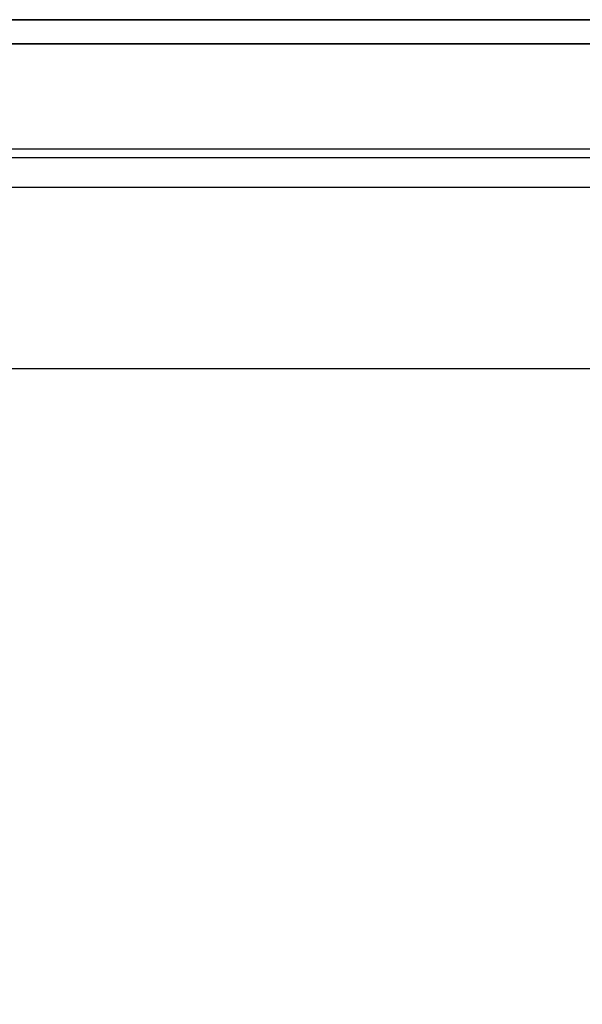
# Model space of a CAD drawing. Header units: millimetres. Extents: x 373037 to 682063, y 76092 to 274210.
# Tile 223 of 256: x 661199 to 661317, y 273067 to 273272. Entities that reach past the tile are written whole.
import ezdxf

# ---------------------------------------------------------------- set-up
doc = ezdxf.new("R2010")
doc.units = ezdxf.units.MM
doc.header["$LTSCALE"] = 100
doc.linetypes.add('ČÁRKOVANÁ', pattern=[19.05, 12.7, -6.35])
doc.layers.add('PUDORYS', color=253, linetype='CONTINUOUS')

msp = doc.modelspace()

# ---------------------------------------------------------------- linework, layer by layer
at = {"layer": 'PUDORYS', "color": 252, "ltscale": 15, "true_color": 0x939598}
for points in [[(655036.64, 249592.15), (681616.64, 249592.15), (681616.64, 273272.15), (655036.64, 273272.15)], [(681611.64, 273267.15), (655041.64, 273267.15), (655041.64, 249597.15), (681611.64, 249597.15)], [(655063.64, 249619.15), (681589.64, 249619.15), (681589.64, 273245.15), (655063.64, 273245.15)], [(660902.31, 273243.41), (661370.97, 273243.41), (661370.97, 273199.41), (660902.31, 273199.41)], [(681581.64, 273237.15), (655071.64, 273237.15), (655071.64, 249627.15), (681581.64, 249627.15)]]:
    msp.add_lwpolyline(points, close=True, dxfattribs=at)
at = {"layer": 'PUDORYS', "color": 252, "linetype": 'ČÁRKOVANÁ', "ltscale": 5, "true_color": 0x939598}
for points in [[(681606.64, 249602.15), (655036.64, 249602.15), (655036.64, 273272.15), (681606.64, 273272.15)], [(681611.64, 249597.15), (655041.64, 249597.15), (655041.64, 273267.15), (681611.64, 273267.15)]]:
    msp.add_lwpolyline(points, close=True, dxfattribs=at)
at = {"layer": 'PUDORYS', "color": 252, "true_color": 0x939598}
msp.add_lwpolyline([(660983.28, 273243.41), (661370.97, 273243.41), (661370.97, 273199.41), (660983.28, 273199.41), (660902.31, 273199.41), (660902.31, 273243.41)], close=True, dxfattribs=at)

doc.saveas('drawing.dxf')
